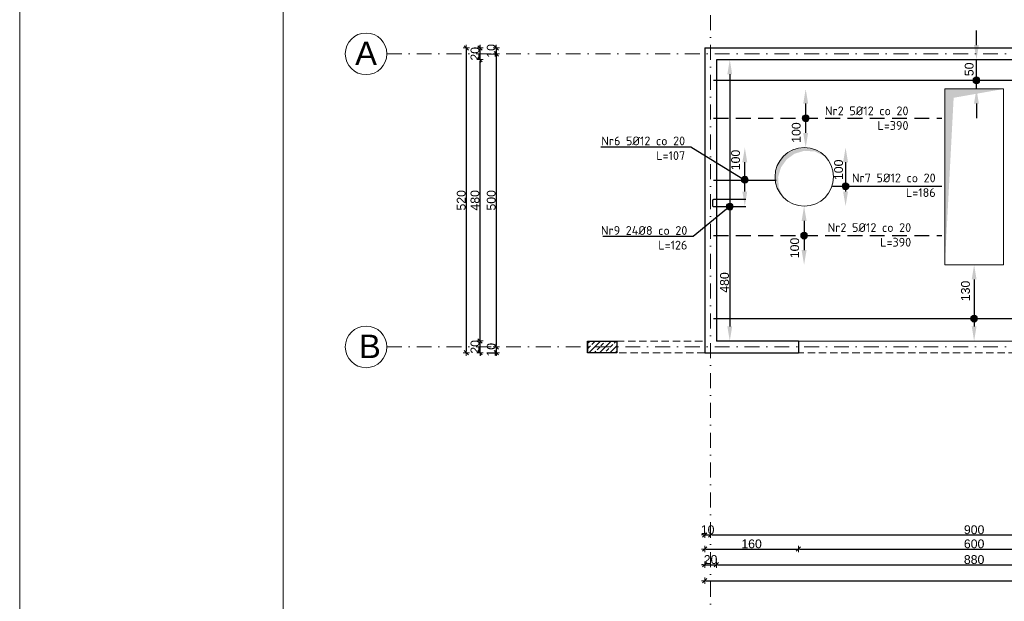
# Model space of a CAD drawing. Header units: millimetres. Extents: x -81893328 to 44149, y -26843406 to 95443303.
# Tile 39 of 100: x 26512 to 28193, y -2038 to -1046. Entities that reach past the tile are written whole.
import ezdxf
from ezdxf import colors
from ezdxf.entities.mleader import LeaderData, LeaderLine
from ezdxf.math import Vec2, Vec3

# ---------------------------------------------------------------- set-up
doc = ezdxf.new("R2010")
doc.units = ezdxf.units.MM
for name, pattern in [('CONTINOUS', [0]), ('DASHDOTX2', [50.8, 25.4, -12.7, 0, -12.7]), ('DASHED', [19.05, 12.7, -6.35]), ('DASHEDX2', [38.1, 25.4, -12.7])]:
    doc.linetypes.add(name, pattern=pattern)
for name, color, linetype, lineweight in [('A- osie', 2, 'DASHDOTX2', 5), ('aRMZ - kreskowanie', 43, 'Continuous', 5), ('aRMZ - opisy', 7, 'Continuous', 5), ('aRMZ - osie', 2, 'DASHDOTX2', 5), ('aRMZ - tabelka i ramka', 63, 'Continuous', 13), ('aRMZ - wymiarowanie', 4, 'Continuous', 13), ('aRMZ - ściany', 20, 'Continuous', 30), ('gruba', 92, 'Continuous', 30), ('kRMZ - nadproża monolityczne', 1, 'DASHED', 5), ('kRMZ - otwory', 251, 'Continuous', 5), ('kRMZ - słupy żelbetowe', 30, 'Continuous', 30), ('kRMZ - ściany nośne', 5, 'Continuous', 30)]:
    doc.layers.add(name, color=color, linetype=linetype, lineweight=lineweight)
doc.styles.add('1-100 2', font='arial.ttf', dxfattribs={"height": 15})
doc.styles.add('1-100 RM', font='isocpeur.ttf', dxfattribs={"height": 20})
doc.styles.get("Standard").update_dxf_attribs({"font": 'arial.ttf'})
doc.dimstyles.new('1-100', dxfattribs={"dimtxt": 15, "dimasz": 2.5, "dimexe": 1.25, "dimexo": 0.625, "dimgap": 1, "dimtad": 1, "dimdec": 0, "dimtxsty": '1-100 2', "dimblk": 'ZNACZKI', "dimcen": 2, "dimdle": 5, "dimse1": 1, "dimse2": 1, "dimclrd": 7, "dimclrt": 7, "dimadec": 0, "dimazin": 0, "dimtfac": 1, "dimtdec": 0, "dimtix": 1, "dimtmove": 1, "dimatfit": 3, "dimldrblk": 'ZNACZKI', "dimfxl": 1, "dimarcsym": 0})
doc.dimstyles.new('wymiarowanie prętów 1-100', dxfattribs={"dimtxt": 15, "dimasz": 25, "dimexe": 1.25, "dimexo": 0.625, "dimgap": 1, "dimtad": 1, "dimdec": 0, "dimtxsty": '1-100 2', "dimcen": 2, "dimdle": 5, "dimse1": 1, "dimse2": 1, "dimclrd": 7, "dimclrt": 7, "dimadec": 0, "dimazin": 0, "dimtfac": 1, "dimtdec": 0, "dimtix": 1, "dimtmove": 1, "dimatfit": 3, "dimldrblk": 'ZNACZKI', "dimfxl": 1, "dimarcsym": 0})

# ---------------------------------------------------------------- blocks, each defined once
blk = doc.blocks.new('ZNACZKI')
for p, q in [((0, 2.131), (0, -2.131)), ((1.507, 1.507), (-1.507, -1.507)), ((-2.131, 0), (2.131, 0))]:
    blk.add_line(p, q)
blk = doc.blocks.new('*D839')
at = {"layer": 'aRMZ - wymiarowanie', "color": 7, "lineweight": -2, "ltscale": 2, "transparency": 16777216}
for p, q in [((27678.9, -797.4), (27676.4, -797.4)), ((27681.4, -797.4), (27691.4, -797.4)), ((27693.9, -797.4), (27696.4, -797.4))]:
    blk.add_line(p, q, dxfattribs=at)
at = {"layer": 'Defpoints', "color": 0, "ltscale": 2, "transparency": 16777216}
for p in [(27691.4, -797.4), (27691.4, -1079.2), (27681.4, -1094.2)]:
    blk.add_point(p, dxfattribs=at)
at = {"layer": 'aRMZ - wymiarowanie', "color": 7, "lineweight": -2, "ltscale": 2, "transparency": 16777216, "xscale": 2.5, "yscale": 2.5, "zscale": 2.5}
blk.add_blockref('ZNACZKI', (27681.4, -797.4), dxfattribs=at)
at = {"layer": 'aRMZ - wymiarowanie', "color": 7, "lineweight": -2, "ltscale": 2, "transparency": 16777216, "xscale": 2.5, "yscale": 2.5, "zscale": 2.5, "rotation": 180}
blk.add_blockref('ZNACZKI', (27691.4, -797.4), dxfattribs=at)
at = {"layer": 'aRMZ - wymiarowanie', "color": 7, "ltscale": 2, "transparency": 16777216, "insert": (27686.4, -788.7), "char_height": 15, "attachment_point": 5, "style": '1-100 2'}
blk.add_mtext('10', dxfattribs=at)
blk = doc.blocks.new('*D872')
at = {"layer": 'aRMZ - wymiarowanie', "color": 7, "lineweight": -2, "ltscale": 2, "transparency": 16777216}
blk.add_line((27693.9, -797.4), (28588.9, -797.4), dxfattribs=at)
at = {"layer": 'Defpoints', "color": 0, "ltscale": 2, "transparency": 16777216}
for p in [(28591.4, -797.4), (27691.4, -1079.2), (28591.4, -1079.2)]:
    blk.add_point(p, dxfattribs=at)
at = {"layer": 'aRMZ - wymiarowanie', "color": 7, "lineweight": -2, "ltscale": 2, "transparency": 16777216, "xscale": 2.5, "yscale": 2.5, "zscale": 2.5, "rotation": 180}
blk.add_blockref('ZNACZKI', (27691.4, -797.4), dxfattribs=at)
at = {"layer": 'aRMZ - wymiarowanie', "color": 7, "lineweight": -2, "ltscale": 2, "transparency": 16777216, "xscale": 2.5, "yscale": 2.5, "zscale": 2.5}
blk.add_blockref('ZNACZKI', (28591.4, -797.4), dxfattribs=at)
at = {"layer": 'aRMZ - wymiarowanie', "color": 7, "ltscale": 2, "transparency": 16777216, "insert": (28141.4, -788.7), "char_height": 15, "attachment_point": 5, "style": '1-100 2'}
blk.add_mtext('900', dxfattribs=at)
blk = doc.blocks.new('*D873')
at = {"layer": 'aRMZ - wymiarowanie', "color": 7, "lineweight": -2, "ltscale": 2, "transparency": 16777216}
for p, q in [((27325.5, -1091.7), (27325.5, -1089.2)), ((27325.5, -1094.2), (27325.5, -1104.2)), ((27325.5, -1106.7), (27325.5, -1109.2))]:
    blk.add_line(p, q, dxfattribs=at)
at = {"layer": 'Defpoints', "color": 0, "ltscale": 2, "transparency": 16777216}
for p in [(27325.5, -1104.2), (27666.4, -1104.2), (27681.4, -1094.2)]:
    blk.add_point(p, dxfattribs=at)
at = {"layer": 'aRMZ - wymiarowanie', "color": 7, "lineweight": -2, "ltscale": 2, "transparency": 16777216, "xscale": 2.5, "yscale": 2.5, "zscale": 2.5}
for p, rotation in [((27325.5, -1094.2), 270), ((27325.5, -1104.2), 90)]:
    blk.add_blockref('ZNACZKI', p, dxfattribs=dict(at, rotation=rotation))
at = {"layer": 'aRMZ - wymiarowanie', "color": 7, "ltscale": 2, "transparency": 16777216, "insert": (27316.9, -1099.2), "char_height": 15, "attachment_point": 5, "rotation": 90, "style": '1-100 2'}
blk.add_mtext('10', dxfattribs=at)
blk = doc.blocks.new('*D874')
at = {"layer": 'aRMZ - wymiarowanie', "color": 7, "lineweight": -2, "ltscale": 2, "transparency": 16777216}
blk.add_line((27325.5, -1106.7), (27325.5, -1601.7), dxfattribs=at)
at = {"layer": 'Defpoints', "color": 0, "ltscale": 2, "transparency": 16777216}
for p in [(27666.4, -1104.2), (27325.5, -1604.2), (27666.4, -1604.2)]:
    blk.add_point(p, dxfattribs=at)
at = {"layer": 'aRMZ - wymiarowanie', "color": 7, "lineweight": -2, "ltscale": 2, "transparency": 16777216, "xscale": 2.5, "yscale": 2.5, "zscale": 2.5}
for p, rotation in [((27325.5, -1104.2), 90), ((27325.5, -1604.2), 270)]:
    blk.add_blockref('ZNACZKI', p, dxfattribs=dict(at, rotation=rotation))
at = {"layer": 'aRMZ - wymiarowanie', "color": 7, "ltscale": 2, "transparency": 16777216, "insert": (27316.9, -1354.2), "char_height": 15, "attachment_point": 5, "rotation": 90, "style": '1-100 2'}
blk.add_mtext('500', dxfattribs=at)
blk = doc.blocks.new('*D843')
at = {"layer": 'aRMZ - wymiarowanie', "color": 7, "lineweight": -2, "ltscale": 2, "transparency": 16777216}
for p, q in [((27325.5, -1601.7), (27325.5, -1599.2)), ((27325.5, -1604.2), (27325.5, -1614.2)), ((27325.5, -1616.7), (27325.5, -1619.2))]:
    blk.add_line(p, q, dxfattribs=at)
at = {"layer": 'Defpoints', "color": 0, "ltscale": 2, "transparency": 16777216}
for p in [(27666.4, -1604.2), (27325.5, -1614.2), (27681.4, -1614.2)]:
    blk.add_point(p, dxfattribs=at)
at = {"layer": 'aRMZ - wymiarowanie', "color": 7, "lineweight": -2, "ltscale": 2, "transparency": 16777216, "xscale": 2.5, "yscale": 2.5, "zscale": 2.5}
for p, rotation in [((27325.5, -1604.2), 270), ((27325.5, -1614.2), 90)]:
    blk.add_blockref('ZNACZKI', p, dxfattribs=dict(at, rotation=rotation))
at = {"layer": 'aRMZ - wymiarowanie', "color": 7, "ltscale": 2, "transparency": 16777216, "insert": (27316.9, -1609.2), "char_height": 15, "attachment_point": 5, "rotation": 90, "style": '1-100 2'}
blk.add_mtext('10', dxfattribs=at)
blk = doc.blocks.new('*D875')
at = {"layer": 'aRMZ - wymiarowanie', "color": 7, "lineweight": -2, "ltscale": 2, "transparency": 16777216}
for p, q in [((27678.9, -1925), (27676.4, -1925)), ((27681.4, -1925), (27691.4, -1925)), ((27693.9, -1925), (27696.4, -1925))]:
    blk.add_line(p, q, dxfattribs=at)
at = {"layer": 'Defpoints', "color": 0, "ltscale": 2, "transparency": 16777216}
for p in [(27681.4, -1614.2), (27691.4, -1629.2), (27691.4, -1925)]:
    blk.add_point(p, dxfattribs=at)
at = {"layer": 'aRMZ - wymiarowanie', "color": 7, "lineweight": -2, "ltscale": 2, "transparency": 16777216, "xscale": 2.5, "yscale": 2.5, "zscale": 2.5}
blk.add_blockref('ZNACZKI', (27681.4, -1925), dxfattribs=at)
at = {"layer": 'aRMZ - wymiarowanie', "color": 7, "lineweight": -2, "ltscale": 2, "transparency": 16777216, "xscale": 2.5, "yscale": 2.5, "zscale": 2.5, "rotation": 180}
blk.add_blockref('ZNACZKI', (27691.4, -1925), dxfattribs=at)
at = {"layer": 'aRMZ - wymiarowanie', "color": 7, "ltscale": 2, "transparency": 16777216, "insert": (27686.4, -1916.3), "char_height": 15, "attachment_point": 5, "style": '1-100 2'}
blk.add_mtext('10', dxfattribs=at)
blk = doc.blocks.new('*D876')
at = {"layer": 'aRMZ - wymiarowanie', "color": 7, "lineweight": -2, "ltscale": 2, "transparency": 16777216}
blk.add_line((27693.9, -1925), (28588.9, -1925), dxfattribs=at)
at = {"layer": 'Defpoints', "color": 0, "ltscale": 2, "transparency": 16777216}
for p in [(27691.4, -1629.2), (28591.4, -1629.2), (28591.4, -1925)]:
    blk.add_point(p, dxfattribs=at)
at = {"layer": 'aRMZ - wymiarowanie', "color": 7, "lineweight": -2, "ltscale": 2, "transparency": 16777216, "xscale": 2.5, "yscale": 2.5, "zscale": 2.5, "rotation": 180}
blk.add_blockref('ZNACZKI', (27691.4, -1925), dxfattribs=at)
at = {"layer": 'aRMZ - wymiarowanie', "color": 7, "lineweight": -2, "ltscale": 2, "transparency": 16777216, "xscale": 2.5, "yscale": 2.5, "zscale": 2.5}
blk.add_blockref('ZNACZKI', (28591.4, -1925), dxfattribs=at)
at = {"layer": 'aRMZ - wymiarowanie', "color": 7, "ltscale": 2, "transparency": 16777216, "insert": (28141.4, -1916.3), "char_height": 15, "attachment_point": 5, "style": '1-100 2'}
blk.add_mtext('900', dxfattribs=at)
blk = doc.blocks.new('*D852')
at = {"layer": 'aRMZ - wymiarowanie', "color": 7, "lineweight": -2, "ltscale": 2, "transparency": 16777216}
for p, q in [((27678.9, -1975.9), (27676.4, -1975.9)), ((27681.4, -1975.9), (27701.4, -1975.9)), ((27703.9, -1975.9), (27706.4, -1975.9))]:
    blk.add_line(p, q, dxfattribs=at)
at = {"layer": 'Defpoints', "color": 0, "ltscale": 2, "transparency": 16777216}
for p in [(27701.4, -1594.2), (27681.4, -1614.2), (27701.4, -1975.9)]:
    blk.add_point(p, dxfattribs=at)
at = {"layer": 'aRMZ - wymiarowanie', "color": 7, "lineweight": -2, "ltscale": 2, "transparency": 16777216, "xscale": 2.5, "yscale": 2.5, "zscale": 2.5}
blk.add_blockref('ZNACZKI', (27681.4, -1975.9), dxfattribs=at)
at = {"layer": 'aRMZ - wymiarowanie', "color": 7, "lineweight": -2, "ltscale": 2, "transparency": 16777216, "xscale": 2.5, "yscale": 2.5, "zscale": 2.5, "rotation": 180}
blk.add_blockref('ZNACZKI', (27701.4, -1975.9), dxfattribs=at)
at = {"layer": 'aRMZ - wymiarowanie', "color": 7, "ltscale": 2, "transparency": 16777216, "insert": (27691.4, -1967.2), "char_height": 15, "attachment_point": 5, "style": '1-100 2'}
blk.add_mtext('20', dxfattribs=at)
blk = doc.blocks.new('*D853')
at = {"layer": 'aRMZ - wymiarowanie', "color": 7, "lineweight": -2, "ltscale": 2, "transparency": 16777216}
blk.add_line((27703.9, -1975.9), (28578.9, -1975.9), dxfattribs=at)
at = {"layer": 'Defpoints', "color": 0, "ltscale": 2, "transparency": 16777216}
for p in [(27701.4, -1594.2), (28581.4, -1594.2), (28581.4, -1975.9)]:
    blk.add_point(p, dxfattribs=at)
at = {"layer": 'aRMZ - wymiarowanie', "color": 7, "lineweight": -2, "ltscale": 2, "transparency": 16777216, "xscale": 2.5, "yscale": 2.5, "zscale": 2.5, "rotation": 180}
blk.add_blockref('ZNACZKI', (27701.4, -1975.9), dxfattribs=at)
at = {"layer": 'aRMZ - wymiarowanie', "color": 7, "lineweight": -2, "ltscale": 2, "transparency": 16777216, "xscale": 2.5, "yscale": 2.5, "zscale": 2.5}
blk.add_blockref('ZNACZKI', (28581.4, -1975.9), dxfattribs=at)
at = {"layer": 'aRMZ - wymiarowanie', "color": 7, "ltscale": 2, "transparency": 16777216, "insert": (28141.4, -1967.2), "char_height": 15, "attachment_point": 5, "style": '1-100 2'}
blk.add_mtext('880', dxfattribs=at)
blk = doc.blocks.new('*D859')
at = {"layer": 'aRMZ - wymiarowanie', "color": 7, "lineweight": -2, "ltscale": 2, "transparency": 16777216}
blk.add_line((27683.9, -2003.3), (29798.9, -2003.3), dxfattribs=at)
at = {"layer": 'Defpoints', "color": 0, "ltscale": 2, "transparency": 16777216}
for p in [(27681.4, -1614.2), (29801.4, -1614.2), (29801.4, -2003.3)]:
    blk.add_point(p, dxfattribs=at)
at = {"layer": 'aRMZ - wymiarowanie', "color": 7, "lineweight": -2, "ltscale": 2, "transparency": 16777216, "xscale": 2.5, "yscale": 2.5, "zscale": 2.5, "rotation": 180}
blk.add_blockref('ZNACZKI', (27681.4, -2003.3), dxfattribs=at)
at = {"layer": 'aRMZ - wymiarowanie', "color": 7, "lineweight": -2, "ltscale": 2, "transparency": 16777216, "xscale": 2.5, "yscale": 2.5, "zscale": 2.5}
blk.add_blockref('ZNACZKI', (29801.4, -2003.3), dxfattribs=at)
at = {"layer": 'aRMZ - wymiarowanie', "color": 7, "ltscale": 2, "transparency": 16777216, "insert": (28741.4, -1994.6), "char_height": 15, "attachment_point": 5, "style": '1-100 2'}
blk.add_mtext('2120', dxfattribs=at)
blk = doc.blocks.new('*D860')
at = {"layer": 'aRMZ - wymiarowanie', "color": 7, "lineweight": -2, "ltscale": 2, "transparency": 16777216}
for p, q in [((27297.9, -1591.7), (27297.9, -1589.2)), ((27297.9, -1614.2), (27297.9, -1594.2)), ((27297.9, -1616.7), (27297.9, -1619.2))]:
    blk.add_line(p, q, dxfattribs=at)
at = {"layer": 'Defpoints', "color": 0, "ltscale": 2, "transparency": 16777216}
for p in [(27297.9, -1594.2), (27701.4, -1594.2), (27681.4, -1614.2)]:
    blk.add_point(p, dxfattribs=at)
at = {"layer": 'aRMZ - wymiarowanie', "color": 7, "lineweight": -2, "ltscale": 2, "transparency": 16777216, "xscale": 2.5, "yscale": 2.5, "zscale": 2.5}
for p, rotation in [((27297.9, -1594.2), 270), ((27297.9, -1614.2), 90)]:
    blk.add_blockref('ZNACZKI', p, dxfattribs=dict(at, rotation=rotation))
at = {"layer": 'aRMZ - wymiarowanie', "color": 7, "ltscale": 2, "transparency": 16777216, "insert": (27289.2, -1604.2), "char_height": 15, "attachment_point": 5, "rotation": 90, "style": '1-100 2'}
blk.add_mtext('20', dxfattribs=at)
blk = doc.blocks.new('*D861')
at = {"layer": 'aRMZ - wymiarowanie', "color": 7, "lineweight": -2, "ltscale": 2, "transparency": 16777216}
blk.add_line((27297.9, -1591.7), (27297.9, -1116.7), dxfattribs=at)
at = {"layer": 'Defpoints', "color": 0, "ltscale": 2, "transparency": 16777216}
for p in [(27297.9, -1114.2), (27701.4, -1114.2), (27701.4, -1594.2)]:
    blk.add_point(p, dxfattribs=at)
at = {"layer": 'aRMZ - wymiarowanie', "color": 7, "lineweight": -2, "ltscale": 2, "transparency": 16777216, "xscale": 2.5, "yscale": 2.5, "zscale": 2.5}
for p, rotation in [((27297.9, -1114.2), 90), ((27297.9, -1594.2), 270)]:
    blk.add_blockref('ZNACZKI', p, dxfattribs=dict(at, rotation=rotation))
at = {"layer": 'aRMZ - wymiarowanie', "color": 7, "ltscale": 2, "transparency": 16777216, "insert": (27289.2, -1354.2), "char_height": 15, "attachment_point": 5, "rotation": 90, "style": '1-100 2'}
blk.add_mtext('480', dxfattribs=at)
blk = doc.blocks.new('*D862')
at = {"layer": 'aRMZ - wymiarowanie', "color": 7, "lineweight": -2, "ltscale": 2, "transparency": 16777216}
for p, q in [((27297.9, -1091.7), (27297.9, -1089.2)), ((27297.9, -1114.2), (27297.9, -1094.2)), ((27297.9, -1116.7), (27297.9, -1119.2))]:
    blk.add_line(p, q, dxfattribs=at)
at = {"layer": 'Defpoints', "color": 0, "ltscale": 2, "transparency": 16777216}
for p in [(27297.9, -1094.2), (27681.4, -1094.2), (27701.4, -1114.2)]:
    blk.add_point(p, dxfattribs=at)
at = {"layer": 'aRMZ - wymiarowanie', "color": 7, "lineweight": -2, "ltscale": 2, "transparency": 16777216, "xscale": 2.5, "yscale": 2.5, "zscale": 2.5}
for p, rotation in [((27297.9, -1094.2), 270), ((27297.9, -1114.2), 90)]:
    blk.add_blockref('ZNACZKI', p, dxfattribs=dict(at, rotation=rotation))
at = {"layer": 'aRMZ - wymiarowanie', "color": 7, "ltscale": 2, "transparency": 16777216, "insert": (27289.2, -1104.2), "char_height": 15, "attachment_point": 5, "rotation": 90, "style": '1-100 2'}
blk.add_mtext('20', dxfattribs=at)
blk = doc.blocks.new('*D863')
at = {"layer": 'aRMZ - wymiarowanie', "color": 7, "lineweight": -2, "ltscale": 2, "transparency": 16777216}
blk.add_line((27274.3, -1096.7), (27274.3, -1611.7), dxfattribs=at)
at = {"layer": 'Defpoints', "color": 0, "ltscale": 2, "transparency": 16777216}
for p in [(27681.4, -1094.2), (27274.3, -1614.2), (27681.4, -1614.2)]:
    blk.add_point(p, dxfattribs=at)
at = {"layer": 'aRMZ - wymiarowanie', "color": 7, "lineweight": -2, "ltscale": 2, "transparency": 16777216, "xscale": 2.5, "yscale": 2.5, "zscale": 2.5}
for p, rotation in [((27274.3, -1094.2), 90), ((27274.3, -1614.2), 270)]:
    blk.add_blockref('ZNACZKI', p, dxfattribs=dict(at, rotation=rotation))
at = {"layer": 'aRMZ - wymiarowanie', "color": 7, "ltscale": 2, "transparency": 16777216, "insert": (27265.7, -1354.2), "char_height": 15, "attachment_point": 5, "rotation": 90, "style": '1-100 2'}
blk.add_mtext('520', dxfattribs=at)
blk = doc.blocks.new('*D864')
at = {"layer": 'aRMZ - wymiarowanie', "color": 7, "lineweight": -2, "ltscale": 2, "transparency": 16777216}
for p, q in [((27678.9, -772.4), (27676.4, -772.4)), ((27681.4, -772.4), (27701.4, -772.4)), ((27703.9, -772.4), (27706.4, -772.4))]:
    blk.add_line(p, q, dxfattribs=at)
at = {"layer": 'Defpoints', "color": 0, "ltscale": 2, "transparency": 16777216}
for p in [(27701.4, -772.4), (27681.4, -1094.2), (27701.4, -1114.2)]:
    blk.add_point(p, dxfattribs=at)
at = {"layer": 'aRMZ - wymiarowanie', "color": 7, "lineweight": -2, "ltscale": 2, "transparency": 16777216, "xscale": 2.5, "yscale": 2.5, "zscale": 2.5}
blk.add_blockref('ZNACZKI', (27681.4, -772.4), dxfattribs=at)
at = {"layer": 'aRMZ - wymiarowanie', "color": 7, "lineweight": -2, "ltscale": 2, "transparency": 16777216, "xscale": 2.5, "yscale": 2.5, "zscale": 2.5, "rotation": 180}
blk.add_blockref('ZNACZKI', (27701.4, -772.4), dxfattribs=at)
at = {"layer": 'aRMZ - wymiarowanie', "color": 7, "ltscale": 2, "transparency": 16777216, "insert": (27691.4, -763.8), "char_height": 15, "attachment_point": 5, "style": '1-100 2'}
blk.add_mtext('20', dxfattribs=at)
blk = doc.blocks.new('*D865')
at = {"layer": 'aRMZ - wymiarowanie', "color": 7, "lineweight": -2, "ltscale": 2, "transparency": 16777216}
blk.add_line((27703.9, -772.4), (28578.9, -772.4), dxfattribs=at)
at = {"layer": 'Defpoints', "color": 0, "ltscale": 2, "transparency": 16777216}
for p in [(28581.4, -772.4), (27701.4, -1114.2), (28581.4, -1114.2)]:
    blk.add_point(p, dxfattribs=at)
at = {"layer": 'aRMZ - wymiarowanie', "color": 7, "lineweight": -2, "ltscale": 2, "transparency": 16777216, "xscale": 2.5, "yscale": 2.5, "zscale": 2.5, "rotation": 180}
blk.add_blockref('ZNACZKI', (27701.4, -772.4), dxfattribs=at)
at = {"layer": 'aRMZ - wymiarowanie', "color": 7, "lineweight": -2, "ltscale": 2, "transparency": 16777216, "xscale": 2.5, "yscale": 2.5, "zscale": 2.5}
blk.add_blockref('ZNACZKI', (28581.4, -772.4), dxfattribs=at)
at = {"layer": 'aRMZ - wymiarowanie', "color": 7, "ltscale": 2, "transparency": 16777216, "insert": (28141.4, -763.8), "char_height": 15, "attachment_point": 5, "style": '1-100 2'}
blk.add_mtext('880', dxfattribs=at)
blk = doc.blocks.new('*D871')
at = {"layer": 'aRMZ - wymiarowanie', "color": 7, "lineweight": -2, "ltscale": 2, "transparency": 16777216}
blk.add_line((27683.9, -744.8), (29798.9, -744.8), dxfattribs=at)
at = {"layer": 'Defpoints', "color": 0, "ltscale": 2, "transparency": 16777216}
for p in [(29801.4, -744.8), (27681.4, -1094.2), (29801.4, -1094.2)]:
    blk.add_point(p, dxfattribs=at)
at = {"layer": 'aRMZ - wymiarowanie', "color": 7, "lineweight": -2, "ltscale": 2, "transparency": 16777216, "xscale": 2.5, "yscale": 2.5, "zscale": 2.5, "rotation": 180}
blk.add_blockref('ZNACZKI', (27681.4, -744.8), dxfattribs=at)
at = {"layer": 'aRMZ - wymiarowanie', "color": 7, "lineweight": -2, "ltscale": 2, "transparency": 16777216, "xscale": 2.5, "yscale": 2.5, "zscale": 2.5}
blk.add_blockref('ZNACZKI', (29801.4, -744.8), dxfattribs=at)
at = {"layer": 'aRMZ - wymiarowanie', "color": 7, "ltscale": 2, "transparency": 16777216, "insert": (28741.4, -736.2), "char_height": 15, "attachment_point": 5, "style": '1-100 2'}
blk.add_mtext('2120', dxfattribs=at)
blk = doc.blocks.new('*D879')
at = {"layer": 'aRMZ - wymiarowanie', "color": 7, "lineweight": -2, "ltscale": 2, "transparency": 16777216}
blk.add_line((27683.9, -1949.1), (27838.9, -1949.1), dxfattribs=at)
at = {"layer": 'Defpoints', "color": 0, "ltscale": 2, "transparency": 16777216}
for p in [(27681.4, -1614.2), (27841.4, -1614.2), (27841.4, -1949.1)]:
    blk.add_point(p, dxfattribs=at)
at = {"layer": 'aRMZ - wymiarowanie', "color": 7, "lineweight": -2, "ltscale": 2, "transparency": 16777216, "xscale": 2.5, "yscale": 2.5, "zscale": 2.5, "rotation": 180}
blk.add_blockref('ZNACZKI', (27681.4, -1949.1), dxfattribs=at)
at = {"layer": 'aRMZ - wymiarowanie', "color": 7, "lineweight": -2, "ltscale": 2, "transparency": 16777216, "xscale": 2.5, "yscale": 2.5, "zscale": 2.5}
blk.add_blockref('ZNACZKI', (27841.4, -1949.1), dxfattribs=at)
at = {"layer": 'aRMZ - wymiarowanie', "color": 7, "ltscale": 2, "transparency": 16777216, "insert": (27761.4, -1940.4), "char_height": 15, "attachment_point": 5, "style": '1-100 2'}
blk.add_mtext('160', dxfattribs=at)
blk = doc.blocks.new('*D880')
at = {"layer": 'aRMZ - wymiarowanie', "color": 7, "lineweight": -2, "ltscale": 2, "transparency": 16777216}
blk.add_line((27843.9, -1949.1), (28438.9, -1949.1), dxfattribs=at)
at = {"layer": 'Defpoints', "color": 0, "ltscale": 2, "transparency": 16777216}
for p in [(27841.4, -1614.2), (28441.4, -1614.2), (28441.4, -1949.1)]:
    blk.add_point(p, dxfattribs=at)
at = {"layer": 'aRMZ - wymiarowanie', "color": 7, "lineweight": -2, "ltscale": 2, "transparency": 16777216, "xscale": 2.5, "yscale": 2.5, "zscale": 2.5, "rotation": 180}
blk.add_blockref('ZNACZKI', (27841.4, -1949.1), dxfattribs=at)
at = {"layer": 'aRMZ - wymiarowanie', "color": 7, "lineweight": -2, "ltscale": 2, "transparency": 16777216, "xscale": 2.5, "yscale": 2.5, "zscale": 2.5}
blk.add_blockref('ZNACZKI', (28441.4, -1949.1), dxfattribs=at)
at = {"layer": 'aRMZ - wymiarowanie', "color": 7, "ltscale": 2, "transparency": 16777216, "insert": (28141.4, -1940.4), "char_height": 15, "attachment_point": 5, "style": '1-100 2'}
blk.add_mtext('600', dxfattribs=at)
blk = doc.blocks.new('*D957')
at = {"layer": 'aRMZ - wymiarowanie', "color": 7, "lineweight": -2, "ltscale": 2, "transparency": 16777216}
blk.add_line((28141.4, -1489.2), (28141.4, -1569.2), dxfattribs=at)
at = {"layer": 'aRMZ - wymiarowanie', "color": 7, "ltscale": 2, "transparency": 16777216}
for points in [[(28137.3, -1489.2), (28145.6, -1489.2), (28141.4, -1464.2)], [(28137.3, -1569.2), (28145.6, -1569.2), (28141.4, -1594.2)]]:
    blk.add_solid(points, dxfattribs=at)
at = {"layer": 'Defpoints', "color": 0, "ltscale": 2, "transparency": 16777216}
for p in [(28141.4, -1464.2), (28141.4, -1594.2), (28141.4, -1594.2)]:
    blk.add_point(p, dxfattribs=at)
at = {"layer": 'aRMZ - wymiarowanie', "color": 7, "ltscale": 2, "transparency": 16777216, "insert": (28126.7, -1508.8), "char_height": 15, "attachment_point": 5, "rotation": 90, "style": '1-100 2'}
blk.add_mtext('130', dxfattribs=at)
blk = doc.blocks.new('*D959')
at = {"layer": 'aRMZ - wymiarowanie', "color": 7, "lineweight": -2, "ltscale": 2, "transparency": 16777216}
blk.add_line((27851.1, -1389.2), (27851.1, -1439.2), dxfattribs=at)
at = {"layer": 'aRMZ - wymiarowanie', "color": 7, "ltscale": 2, "transparency": 16777216}
for points in [[(27846.9, -1389.2), (27855.3, -1389.2), (27851.1, -1364.2)], [(27846.9, -1439.2), (27855.3, -1439.2), (27851.1, -1464.2)]]:
    blk.add_solid(points, dxfattribs=at)
at = {"layer": 'Defpoints', "color": 0, "ltscale": 2, "transparency": 16777216}
for p in [(27851.4, -1364.2), (27851.1, -1464.2), (28091.4, -1464.2)]:
    blk.add_point(p, dxfattribs=at)
at = {"layer": 'aRMZ - wymiarowanie', "color": 7, "ltscale": 2, "transparency": 16777216, "insert": (27835.1, -1435.5), "char_height": 15, "attachment_point": 5, "rotation": 90, "style": '1-100 2'}
blk.add_mtext('100', dxfattribs=at)
blk = doc.blocks.new('*D960')
at = {"layer": 'aRMZ - wymiarowanie', "color": 7, "lineweight": -2, "ltscale": 2, "transparency": 16777216}
for p, q in [((28145.4, -1089.2), (28145.4, -1064.2)), ((28145.4, -1164.2), (28145.4, -1114.2)), ((28145.4, -1189.2), (28145.4, -1214.2))]:
    blk.add_line(p, q, dxfattribs=at)
at = {"layer": 'aRMZ - wymiarowanie', "color": 7, "ltscale": 2, "transparency": 16777216}
for points in [[(28141.2, -1089.2), (28149.5, -1089.2), (28145.4, -1114.2)], [(28141.2, -1189.2), (28149.5, -1189.2), (28145.4, -1164.2)]]:
    blk.add_solid(points, dxfattribs=at)
at = {"layer": 'Defpoints', "color": 0, "ltscale": 2, "transparency": 16777216}
for p in [(28141.4, -1114.2), (28145.4, -1114.2), (28141.4, -1164.2)]:
    blk.add_point(p, dxfattribs=at)
at = {"layer": 'aRMZ - wymiarowanie', "color": 7, "ltscale": 2, "transparency": 16777216, "insert": (28133, -1130.7), "char_height": 15, "attachment_point": 5, "rotation": 90, "style": '1-100 2'}
blk.add_mtext('50', dxfattribs=at)
blk = doc.blocks.new('*D962')
at = {"layer": 'aRMZ - wymiarowanie', "color": 7, "lineweight": -2, "ltscale": 2, "transparency": 16777216}
blk.add_line((27921.9, -1289.2), (27921.9, -1339.2), dxfattribs=at)
at = {"layer": 'aRMZ - wymiarowanie', "color": 7, "ltscale": 2, "transparency": 16777216}
for points in [[(27917.7, -1289.2), (27926.1, -1289.2), (27921.9, -1264.2)], [(27917.7, -1339.2), (27926.1, -1339.2), (27921.9, -1364.2)]]:
    blk.add_solid(points, dxfattribs=at)
at = {"layer": 'Defpoints', "color": 0, "ltscale": 2, "transparency": 16777216}
for p in [(27851.4, -1264.2), (27851.4, -1364.2), (27921.9, -1364.2)]:
    blk.add_point(p, dxfattribs=at)
at = {"layer": 'aRMZ - wymiarowanie', "color": 7, "ltscale": 2, "transparency": 16777216, "insert": (27910, -1302.1), "char_height": 15, "attachment_point": 5, "rotation": 90, "style": '1-100 2'}
blk.add_mtext('100', dxfattribs=at)
blk = doc.blocks.new('*D963')
at = {"layer": 'aRMZ - wymiarowanie', "color": 7, "lineweight": -2, "ltscale": 2, "transparency": 16777216}
blk.add_line((27853.8, -1239.2), (27853.8, -1189.2), dxfattribs=at)
at = {"layer": 'aRMZ - wymiarowanie', "color": 7, "ltscale": 2, "transparency": 16777216}
for points in [[(27849.6, -1189.2), (27858, -1189.2), (27853.8, -1164.2)], [(27849.6, -1239.2), (27858, -1239.2), (27853.8, -1264.2)]]:
    blk.add_solid(points, dxfattribs=at)
at = {"layer": 'Defpoints', "color": 0, "ltscale": 2, "transparency": 16777216}
for p in [(27853.8, -1164.2), (28091.4, -1164.2), (27851.4, -1264.2)]:
    blk.add_point(p, dxfattribs=at)
at = {"layer": 'aRMZ - wymiarowanie', "color": 7, "ltscale": 2, "transparency": 16777216, "insert": (27837.7, -1238.6), "char_height": 15, "attachment_point": 5, "rotation": 90, "style": '1-100 2'}
blk.add_mtext('100', dxfattribs=at)
blk = doc.blocks.new('*D964')
at = {"layer": 'aRMZ - wymiarowanie', "color": 7, "lineweight": -2, "ltscale": 2, "transparency": 16777216}
blk.add_line((27724.2, -1139.2), (27724.2, -1569.2), dxfattribs=at)
at = {"layer": 'aRMZ - wymiarowanie', "color": 7, "ltscale": 2, "transparency": 16777216}
for points in [[(27720, -1139.2), (27728.3, -1139.2), (27724.2, -1114.2)], [(27720, -1569.2), (27728.3, -1569.2), (27724.2, -1594.2)]]:
    blk.add_solid(points, dxfattribs=at)
at = {"layer": 'Defpoints', "color": 0, "ltscale": 2, "transparency": 16777216}
for p in [(27724.2, -1114.2), (27723.9, -1594.2), (27724.2, -1594.2)]:
    blk.add_point(p, dxfattribs=at)
at = {"layer": 'aRMZ - wymiarowanie', "color": 7, "ltscale": 2, "transparency": 16777216, "insert": (27715.3, -1494.4), "char_height": 15, "attachment_point": 5, "rotation": 90, "style": '1-100 2'}
blk.add_mtext('480', dxfattribs=at)
blk = doc.blocks.new('_Dot')
at = {"color": 0, "linetype": 'ByBlock', "lineweight": -2}
blk.add_line((-0.5, 0), (-1, 0), dxfattribs=at)
at = {"color": 0, "linetype": 'ByBlock', "const_width": 0.5}
blk.add_lwpolyline([(-0.25, 0, 1), (0.25, 0, 1)], format="xyb", close=True, dxfattribs=at)
blk = doc.blocks.new('*D965')
at = {"layer": 'aRMZ - wymiarowanie', "color": 7, "lineweight": -2, "ltscale": 2, "transparency": 16777216}
blk.add_line((27749.9, -1339.2), (27749.9, -1289.2), dxfattribs=at)
at = {"layer": 'aRMZ - wymiarowanie', "color": 7, "ltscale": 2, "transparency": 16777216}
for points in [[(27745.7, -1289.2), (27754, -1289.2), (27749.9, -1264.2)], [(27745.7, -1339.2), (27754, -1339.2), (27749.9, -1364.2)]]:
    blk.add_solid(points, dxfattribs=at)
at = {"layer": 'Defpoints', "color": 0, "ltscale": 2, "transparency": 16777216}
for p in [(27749.9, -1264.2), (27851.4, -1264.2), (27851.4, -1364.2)]:
    blk.add_point(p, dxfattribs=at)
at = {"layer": 'aRMZ - wymiarowanie', "color": 7, "ltscale": 2, "transparency": 16777216, "insert": (27734.2, -1285.4), "char_height": 15, "attachment_point": 5, "rotation": 90, "style": '1-100 2'}
blk.add_mtext('100', dxfattribs=at)

msp = doc.modelspace()

# ---------------------------------------------------------------- hatches: boundary and pattern name
at = {"layer": 'aRMZ - kreskowanie'}
h = msp.add_hatch(dxfattribs=at)
h.set_pattern_fill('ANSI33', color=256, scale=2)
h.set_pattern_definition([(45, (0, -13023.219), (-8.980256, 8.980256), []), (45, (8.98, -13023.219), (-8.980256, 8.980256), [6.35, -3.175])])
h.paths.add_polyline_path([(27481.439, -1594.2425), (27531.439, -1594.2425), (27531.439, -1614.2425), (27481.439, -1614.2425)])
at = {"layer": 'aRMZ - opisy'}
h = msp.add_hatch(color=256, dxfattribs=at)
h.dxf.hatch_style = 1
edge = h.paths.add_edge_path()
edge.add_arc((28145.3613, -1149.4718), 5.8621, 0, 360)
h = msp.add_hatch(color=256, dxfattribs=at)
h.dxf.hatch_style = 1
edge = h.paths.add_edge_path()
edge.add_arc((27853.7937, -1214.2425), 5.8621, 0, 360)
h = msp.add_hatch(color=256, dxfattribs=at)
h.dxf.hatch_style = 1
edge = h.paths.add_edge_path()
edge.add_arc((27749.8802, -1318.9925), 5.8621, 0, 360)
h = msp.add_hatch(color=256, dxfattribs=at)
h.dxf.hatch_style = 1
edge = h.paths.add_edge_path()
edge.add_arc((27921.8925, -1330.1988), 5.8621, 0, 360)
h = msp.add_hatch(color=256, dxfattribs=at)
h.dxf.hatch_style = 1
edge = h.paths.add_edge_path()
edge.add_arc((27724.039, -1364.9925), 5.8621, 0, 360)
h = msp.add_hatch(color=256, dxfattribs=at)
h.dxf.hatch_style = 1
edge = h.paths.add_edge_path()
edge.add_arc((27851.0957, -1414.2425), 5.8621, 0, 360)
h = msp.add_hatch(color=256, dxfattribs=at)
h.dxf.hatch_style = 1
edge = h.paths.add_edge_path()
edge.add_arc((28141.439, -1555.901), 5.8621, 0, 360)
at = {"layer": 'kRMZ - otwory'}
for points in [[(28091.439, -1464.2425), (28106.439, -1179.2425), (28191.439, -1164.2425), (28091.439, -1164.2425)], [(28091.439, -1464.2425), (28106.439, -1179.2425), (28191.439, -1164.2425), (28091.439, -1164.2425)], [(27886.7943, -1279.0431), (27870.5731, -1268.2045), (27851.439, -1264.3985), (27832.3048, -1268.2045), (27816.0836, -1279.0431), (27805.245, -1295.2643), (27801.439, -1314.3985), (27805.245, -1333.5327), (27816.0836, -1349.7538), (27807.8966, -1332.4343), (27806.7423, -1314.3985), (27811.6466, -1297.916), (27821.3869, -1284.3464), (27834.9564, -1274.6062), (27851.439, -1269.7018), (27869.4748, -1270.8562)], [(27886.7943, -1279.0431), (27870.5731, -1268.2045), (27851.439, -1264.3985), (27832.3048, -1268.2045), (27816.0836, -1279.0431), (27805.245, -1295.2643), (27801.439, -1314.3985), (27805.245, -1333.5327), (27816.0836, -1349.7538), (27807.8966, -1332.4343), (27806.7423, -1314.3985), (27811.6466, -1297.916), (27821.3869, -1284.3464), (27834.9564, -1274.6062), (27851.439, -1269.7018), (27869.4748, -1270.8562)]]:
    msp.add_hatch(color=256, dxfattribs=at).paths.add_polyline_path(points)

# ---------------------------------------------------------------- linework, layer by layer
at = {"layer": 'A- osie', "linetype": 'Continuous'}
for centre in [(27103.1604, -1104.2425), (27103.1604, -1604.2425)]:
    msp.add_circle(centre, 35.5167, dxfattribs=at)
at = {"layer": 'aRMZ - opisy'}
for centre in [(28145.3613, -1149.4718), (27853.7937, -1214.2425), (27749.8802, -1318.9925), (27921.8925, -1330.1988), (27724.039, -1364.9925), (27851.0957, -1414.2425), (28141.439, -1555.901)]:
    msp.add_circle(centre, 5.8621, dxfattribs=at)
at = {"layer": 'aRMZ - osie'}
for p, q in [((27691.439, -631.0521), (27691.439, -2173.9572)), ((27138.6771, -1104.2425), (30536.7437, -1104.2425)), ((27138.6771, -1604.2425), (30536.7437, -1604.2425))]:
    msp.add_line(p, q, dxfattribs=at)
at = {"layer": 'aRMZ - tabelka i ramka', "color": 7, "true_color": 0xffffff}
msp.add_lwpolyline([(26511.7575, -205.1776), (30711.7575, -205.1776), (30711.7575, -3175.1776), (26511.7575, -3175.1776)], close=True, dxfattribs=at)
at = {"layer": 'aRMZ - tabelka i ramka'}
msp.add_lwpolyline([(26961.7575, -255.1776), (30661.7575, -255.1776), (30661.7575, -3125.1776), (26961.7575, -3125.1776)], close=True, dxfattribs=at)
at = {"layer": 'aRMZ - wymiarowanie', "ltscale": 2}
msp.add_lwpolyline([(27701.439, -1594.2425), (29781.439, -1594.2425), (29781.439, -1114.2425), (27701.439, -1114.2425)], close=True, dxfattribs=at)
at = {"layer": 'aRMZ - ściany'}
msp.add_line((27481.439, -1594.2425), (27481.439, -1614.2425), dxfattribs=at)
at = {"layer": 'gruba', "color": 2, "linetype": 'CONTINOUS'}
for p, q in [((27696.539, -1149.4718), (28896.539, -1149.4718)), ((27694.439, -1355.0925), (27694.439, -1362.8925)), ((27751.539, -1352.9925), (27696.539, -1352.9925)), ((27696.539, -1364.9925), (27751.539, -1364.9925)), ((27696.539, -1555.901), (28896.539, -1555.901))]:
    msp.add_line(p, q, dxfattribs=at)
at = {"layer": 'gruba', "color": 2, "linetype": 'DASHEDX2'}
for points in [[(27696.539, -1214.2425, 0), (28086.339, -1214.2425, 0)], [(27696.539, -1414.2425, 0), (28086.339, -1414.2425, 0)]]:
    msp.add_polyline3d(points, dxfattribs=at)
at = {"layer": 'gruba', "color": 2, "linetype": 'CONTINOUS'}
for points in [[(27696.539, -1319.7962, 0), (27803.2214, -1319.7962, 0)], [(27899.6565, -1330.1988, 0), (28086.339, -1330.1988, 0)]]:
    msp.add_polyline3d(points, dxfattribs=at)
for centre, major_axis in [((27696.539, -1355.0925), (1.4849, 1.4849)), ((27696.539, -1362.8925), (-1.4849, 1.4849))]:
    msp.add_ellipse(centre, major_axis=major_axis, ratio=1, start_param=0.785398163, end_param=2.35619449, dxfattribs=at)
at = {"layer": 'kRMZ - nadproża monolityczne'}
for points in [[(27531.439, -1594.2425), (27681.439, -1594.2425)], [(27841.439, -1594.2425), (28441.439, -1594.2425)], [(27681.439, -1614.2425), (27531.439, -1614.2425)], [(28441.439, -1614.2425), (27841.439, -1614.2425)]]:
    msp.add_lwpolyline(points, dxfattribs=at)
at = {"layer": 'kRMZ - otwory'}
msp.add_lwpolyline([(28091.439, -1164.2425), (28191.439, -1164.2425), (28191.439, -1464.2425), (28091.439, -1464.2425)], close=True, dxfattribs=at)
msp.add_lwpolyline([(28091.439, -1164.2425), (28191.439, -1164.2425), (28191.439, -1464.2425), (28091.439, -1464.2425)], close=True, dxfattribs=at)
msp.add_circle((27851.439, -1314.2425), 50, dxfattribs=at)
msp.add_circle((27851.439, -1314.2425), 50, dxfattribs=at)
at = {"layer": 'kRMZ - słupy żelbetowe'}
msp.add_lwpolyline([(27481.439, -1594.2425), (27531.439, -1594.2425), (27531.439, -1614.2425), (27481.439, -1614.2425)], close=True, dxfattribs=at)
at = {"layer": 'kRMZ - ściany nośne'}
for p, q in [((27681.439, -1094.2425), (29801.439, -1094.2425)), ((27681.439, -1094.2425), (27681.439, -1614.2425)), ((28581.439, -1114.2425), (27701.439, -1114.2425)), ((27701.439, -1114.2425), (27701.439, -1594.2425)), ((27841.439, -1594.2425), (27701.439, -1594.2425)), ((27841.439, -1594.2425), (27841.439, -1614.2425)), ((27681.439, -1614.2425), (27841.439, -1614.2425))]:
    msp.add_line(p, q, dxfattribs=at)

# ---------------------------------------------------------------- texts
at = {"layer": 'A- osie', "linetype": 'Continuous', "char_height": 40, "width": 38.590363, "attachment_point": 1}
for s, insert in [('A', (27084.4935, -1083.3274)), ('B', (27091.055, -1583.3274))]:
    msp.add_mtext(s, dxfattribs=dict(at, insert=insert))
at = {"layer": 'aRMZ - opisy', "char_height": 15, "attachment_point": 3, "style": '1-100 RM'}
for s, insert in [('\\pxqr;Nr2 5%%C12 co 20\\PL=390', (28029.3407, -1194.0456)), ('\\pxqr;Nr7 5%%C12 co 20\\PL=186', (28075.7276, -1308.476)), ('\\pxqr;Nr2 5%%C12 co 20\\PL=390', (28033.9168, -1393.1739))]:
    msp.add_mtext(s, dxfattribs=dict(at, insert=insert))

# ---------------------------------------------------------------- dimensions: what is measured, and where the dimension line sits
at = {"layer": 'aRMZ - wymiarowanie', "color": 1, "ltscale": 2}
for base, p1, p2, picture, middle in [((29801.439, -744.8139), (27681.439, -1094.2425), (29801.439, -1094.2425), '*D871', (28741.439, -736.1553)), ((27701.439, -772.4215), (27681.439, -1094.2425), (27701.439, -1114.2425), '*D864', (27691.439, -763.7629)), ((28581.439, -772.4215), (27701.439, -1114.2425), (28581.439, -1114.2425), '*D865', (28141.439, -763.7629)), ((27691.439, -797.3695), (27681.439, -1094.2425), (27691.439, -1079.2425), '*D839', (27686.439, -788.7109)), ((28591.439, -797.3695), (27691.439, -1079.2425), (28591.439, -1079.2425), '*D872', (28141.439, -788.7109)), ((27701.439, -1975.8723), (27681.439, -1614.2425), (27701.439, -1594.2425), '*D852', (27691.439, -1967.2137)), ((28581.439, -1975.8723), (27701.439, -1594.2425), (28581.439, -1594.2425), '*D853', (28141.439, -1967.2137)), ((27691.439, -1924.9994), (27681.439, -1614.2425), (27691.439, -1629.2425), '*D875', (27686.439, -1916.3408)), ((29801.439, -2003.2869), (27681.439, -1614.2425), (29801.439, -1614.2425), '*D859', (28741.439, -1994.6283)), ((27841.439, -1949.0945), (27681.439, -1614.2425), (27841.439, -1614.2425), '*D879', (27761.439, -1940.4359)), ((28591.439, -1924.9994), (27691.439, -1629.2425), (28591.439, -1629.2425), '*D876', (28141.439, -1916.3408)), ((28441.439, -1949.0945), (27841.439, -1614.2425), (28441.439, -1614.2425), '*D880', (28141.439, -1940.4359))]:
    dim = msp.add_linear_dim(base=base, p1=p1, p2=p2, dimstyle='1-100', dxfattribs=at)
    dim.commit()
    dim.dimension.update_dxf_attribs({"geometry": picture, "text_midpoint": middle})
at = {"layer": 'aRMZ - wymiarowanie', "ltscale": 2}
for base, p1, p2, picture, middle in [((28145.3613, -1114.2425), (28141.439, -1164.2425), (28141.439, -1114.2425), '*D960', (28141.6113, -1130.6989)), ((27724.1535, -1594.2425), (27724.1535, -1114.2425), (27723.9452, -1594.2425), '*D964', (27723.9452, -1494.4211)), ((27853.7937, -1164.2425), (27851.439, -1264.2425), (28091.439, -1164.2425), '*D963', (27846.334, -1238.5693)), ((27749.8802, -1264.2425), (27851.439, -1364.2425), (27851.439, -1264.2425), '*D965', (27742.8252, -1285.4353)), ((27921.8925, -1364.2425), (27851.439, -1264.2425), (27851.439, -1364.2425), '*D962', (27918.6621, -1302.0755)), ((27851.0957, -1464.2425), (27851.439, -1364.2425), (28091.439, -1464.2425), '*D959', (27843.734, -1435.5316)), ((28141.439, -1594.2425), (28141.439, -1464.2425), (28141.439, -1594.2425), '*D957', (28135.3511, -1508.7543))]:
    dim = msp.add_linear_dim(base=base, p1=p1, p2=p2, angle=90, dimstyle='wymiarowanie prętów 1-100', dxfattribs=at)
    dim.commit()
    dim.dimension.update_dxf_attribs({"geometry": picture, "text_midpoint": middle, "dimtype": 160})
at = {"layer": 'aRMZ - wymiarowanie', "color": 1, "ltscale": 2}
for base, p1, p2, picture, middle in [((27274.3194, -1614.2425), (27681.439, -1094.2425), (27681.439, -1614.2425), '*D863', (27265.6608, -1354.2425)), ((27297.8943, -1094.2425), (27701.439, -1114.2425), (27681.439, -1094.2425), '*D862', (27289.2357, -1104.2425)), ((27325.536, -1104.2425), (27681.439, -1094.2425), (27666.439, -1104.2425), '*D873', (27316.8774, -1099.2425)), ((27297.8943, -1114.2425), (27701.439, -1594.2425), (27701.439, -1114.2425), '*D861', (27289.2357, -1354.2425)), ((27325.536, -1604.2425), (27666.439, -1104.2425), (27666.439, -1604.2425), '*D874', (27316.8774, -1354.2425)), ((27297.8943, -1594.2425), (27681.439, -1614.2425), (27701.439, -1594.2425), '*D860', (27289.2357, -1604.2425)), ((27325.536, -1614.2425), (27666.439, -1604.2425), (27681.439, -1614.2425), '*D843', (27316.8774, -1609.2425))]:
    dim = msp.add_linear_dim(base=base, p1=p1, p2=p2, angle=90, dimstyle='1-100', dxfattribs=at)
    dim.commit()
    dim.dimension.update_dxf_attribs({"geometry": picture, "text_midpoint": middle})

# ---------------------------------------------------------------- leaders
at = {"layer": 'aRMZ - opisy'}
ml = msp.add_multileader_mtext('Standard', dxfattribs=at)
ml.set_content('Nr6 5%%C12 co 20\\PL=107', color=256, style='1-100 RM')
ml.set_leader_properties()
ml.set_arrow_properties(name='DOT')
ml.build(insert=Vec2(0, 0))
ml.multileader.update_dxf_attribs({"text_left_attachment_type": 6, "text_right_attachment_type": 6, "arrow_head_size": 7})
ctx = ml.context
ctx.base_point, ctx.char_height, ctx.arrow_head_size, ctx.plane_origin = Vec3(27507.9697, -1263.3405), 15, 7, Vec3(27711.4365, -729.091)
ctx.left_attachment, ctx.right_attachment, ctx.text_align_type = 6, 6, 2
notes = []
notes.append((ctx, [(1, (1, 1, 0), (27657.9697, -1263.3405), (-1, 0), 8, [(0, [(27749.8802, -1319.7962)], 0, [])])]))
ctx.mtext.insert, ctx.mtext.alignment, ctx.mtext.flow_direction = Vec3(27647.9697, -1245.3405), 3, 5
ml = msp.add_multileader_mtext('Standard', dxfattribs=at)
ml.set_content('Nr9 24%%C8 co 20\\PL=126', color=256, style='1-100 RM')
ml.set_leader_properties()
ml.set_arrow_properties(name='DOT')
ml.build(insert=Vec2(0, 0))
ml.multileader.update_dxf_attribs({"text_left_attachment_type": 6, "text_right_attachment_type": 6, "arrow_head_size": 7})
ctx = ml.context
ctx.base_point, ctx.char_height, ctx.arrow_head_size, ctx.plane_origin = Vec3(27507.268, -1416.171), 15, 7, Vec3(27711.4365, -809.158)
ctx.left_attachment, ctx.right_attachment, ctx.text_align_type = 6, 6, 2
notes.append((ctx, [(1, (1, 1, 0), (27661.768, -1416.171), (-1, 0), 8, [(0, [(27724.1535, -1364.9925)], 0, [])])]))
ctx.mtext.insert, ctx.mtext.alignment, ctx.mtext.flow_direction = Vec3(27651.768, -1398.171), 3, 5
for ctx, leaders in notes:
    for number, flags, end, landing, length, lines in leaders:
        leader = LeaderData()
        leader.index, (leader.has_last_leader_line, leader.has_dogleg_vector, leader.attachment_direction) = number, flags
        leader.last_leader_point, leader.dogleg_vector, leader.dogleg_length = Vec3(end), Vec3(landing), length
        for number, points, colour, breaks in lines:
            line = LeaderLine()
            line.index, line.vertices, line.color, line.breaks = number, Vec3.list(points), colors.encode_raw_color(colour), breaks
            leader.lines.append(line)
        ctx.leaders.append(leader)

doc.saveas('drawing.dxf')
